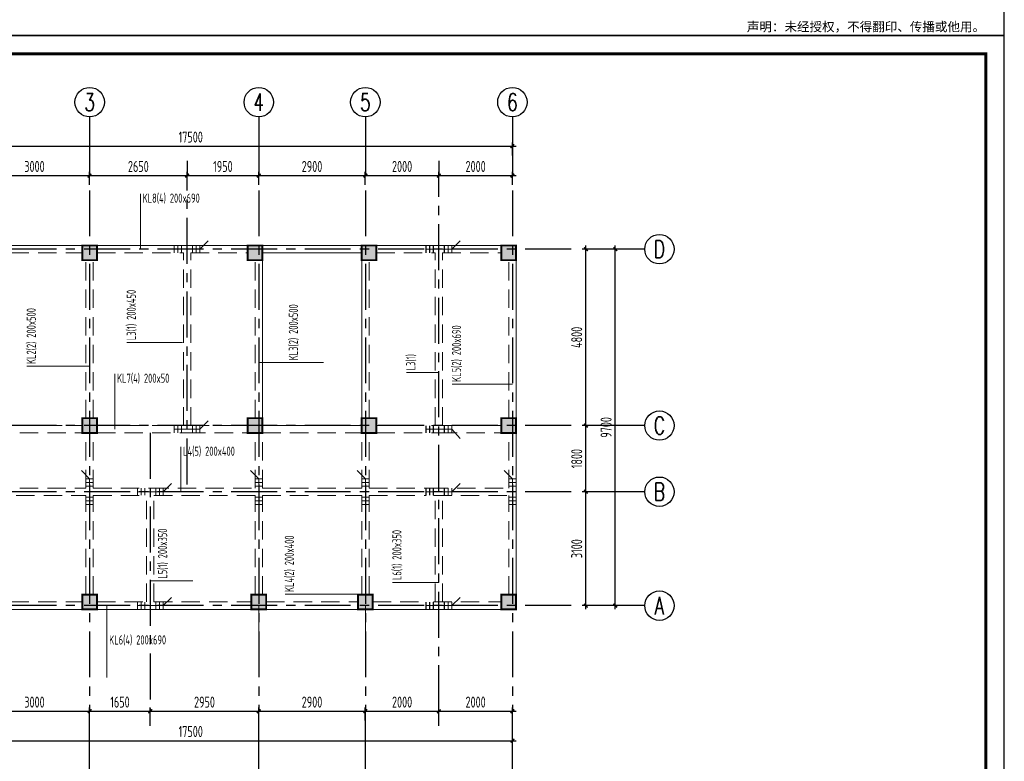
# Model space of a CAD drawing. Extents: x 4550910 to 19796140, y 148416 to 4611575.
# Tile 23 of 49: x 9702903 to 9729688, y 2140185 to 2160363. Entities that reach past the tile are written whole.
import ezdxf
from ezdxf.enums import TextEntityAlignment as Align

# ---------------------------------------------------------------- set-up
doc = ezdxf.new("R2010")
doc.units = 0
doc.header["$LTSCALE"] = 1000
doc.linetypes.add('CENTER', pattern=[2, 1.25, -0.25, 0.25, -0.25])
doc.linetypes.add('DASHED', pattern=[0.75, 0.5, -0.25])
doc.layers.get('0').update_dxf_attribs({"linetype": 'CONTINUOUS'})
doc.layers.get('Defpoints').update_dxf_attribs({"linetype": 'CONTINUOUS'})
for name, color, linetype in [('AXIS', 8, 'CENTER'), ('AXIS_DIM', 3, 'CONTINUOUS'), ('AXIS_NUM', 7, 'CONTINUOUS'), ('COLU', 7, 'CONTINUOUS'), ('图框', 7, 'CONTINUOUS')]:
    doc.layers.add(name, color=color, linetype=linetype)
for name, color, linetype, lineweight in [('BEAM', 4, 'DASHED', 0), ('BEAM_CON', 4, 'CONTINUOUS', 0), ('BEAM_HOR_REIN', 1, 'CONTINUOUS', 0), ('BEAM_HOR_REIN_TEXT', 7, 'CONTINUOUS', 0), ('BEAM_HOR_TEXT_JZ', 7, 'CONTINUOUS', 0), ('COLU_HATCH', 251, 'CONTINUOUS', 0), ('FLOOR', 7, 'CONTINUOUS', 0)]:
    doc.layers.add(name, color=color, linetype=linetype, lineweight=lineweight)
doc.styles.add('ST', font='SimSun.ttf')
doc.styles.add('TSSD_Axis', font='Complex.shx', dxfattribs={"width": 0.7, "bigfont": 'hztxt.shx'})
doc.styles.add('TSSD_Dimension', font='Tssdeng.shx', dxfattribs={"width": 0.7, "bigfont": 'hztxt.shx'})
doc.styles.add('TSSD_Rein', font='Tssdeng.shx', dxfattribs={"width": 0.7, "bigfont": 'hztxt.shx'})
doc.dimstyles.new('TSSD_100_100', dxfattribs={"dimtxt": 300, "dimasz": 100, "dimexe": 100, "dimexo": 250, "dimgap": 100, "dimtad": 1, "dimdec": 0, "dimzin": 0, "dimdsep": 46, "dimtxsty": 'TSSD_Dimension', "dimblk": 'ARCHTICK', "dimcen": 0, "dimdle": 100, "dimclrt": 7, "dimadec": 0, "dimazin": 0, "dimtfac": 1, "dimtdec": 0, "dimtix": 1, "dimtmove": 2, "dimatfit": 3, "dimfxl": 0, "dimtolj": 1, "dimtzin": 0, "dimarcsym": 0})

# ---------------------------------------------------------------- blocks, each defined once
blk = doc.blocks.new('_ArchTick')
at = {"color": 0, "linetype": 'ByBlock', "const_width": 0.4}
blk.add_lwpolyline([(-0.5, -0.5), (0.5, 0.5)], dxfattribs=at)
blk = doc.blocks.new('*D142')
at = {"layer": 'AXIS_DIM', "color": 0, "lineweight": -2, "transparency": 16777216}
for p, q in [((9701706, 2141546), (9704906, 2141546)), ((9701806, 2141296), (9701806, 2141646)), ((9704806, 2141296), (9704806, 2141646))]:
    blk.add_line(p, q, dxfattribs=at)
at = {"layer": 'Defpoints', "color": 0, "transparency": 16777216}
for p in [(9704806, 2141546), (9701806, 2141046), (9704806, 2141046)]:
    blk.add_point(p, dxfattribs=at)
at = {"layer": 'AXIS_DIM', "color": 0, "lineweight": -2, "transparency": 16777216, "xscale": 100, "yscale": 100, "zscale": 100, "rotation": 180}
blk.add_blockref('_ArchTick', (9701806, 2141546), dxfattribs=at)
at = {"layer": 'AXIS_DIM', "color": 0, "lineweight": -2, "transparency": 16777216, "xscale": 100, "yscale": 100, "zscale": 100}
blk.add_blockref('_ArchTick', (9704806, 2141546), dxfattribs=at)
at = {"layer": 'AXIS_DIM', "color": 7, "transparency": 16777216, "insert": (9703306, 2141796), "char_height": 300, "attachment_point": 5, "style": 'TSSD_Dimension'}
blk.add_mtext('\\A1;3000', dxfattribs=at)
blk = doc.blocks.new('*D143')
at = {"layer": 'AXIS_DIM', "color": 0, "lineweight": -2, "transparency": 16777216}
for p, q in [((9704706, 2141546), (9706556, 2141546)), ((9704806, 2141296), (9704806, 2141646)), ((9706456, 2141296), (9706456, 2141646))]:
    blk.add_line(p, q, dxfattribs=at)
at = {"layer": 'Defpoints', "color": 0, "transparency": 16777216}
for p in [(9706456, 2141546), (9704806, 2141046), (9706456, 2141046)]:
    blk.add_point(p, dxfattribs=at)
at = {"layer": 'AXIS_DIM', "color": 0, "lineweight": -2, "transparency": 16777216, "xscale": 100, "yscale": 100, "zscale": 100, "rotation": 180}
blk.add_blockref('_ArchTick', (9704806, 2141546), dxfattribs=at)
at = {"layer": 'AXIS_DIM', "color": 0, "lineweight": -2, "transparency": 16777216, "xscale": 100, "yscale": 100, "zscale": 100}
blk.add_blockref('_ArchTick', (9706456, 2141546), dxfattribs=at)
at = {"layer": 'AXIS_DIM', "color": 7, "transparency": 16777216, "insert": (9705631, 2141796), "char_height": 300, "attachment_point": 5, "style": 'TSSD_Dimension'}
blk.add_mtext('\\A1;1650', dxfattribs=at)
blk = doc.blocks.new('*D144')
at = {"layer": 'AXIS_DIM', "color": 0, "lineweight": -2, "transparency": 16777216}
for p, q in [((9706356, 2141546), (9709506, 2141546)), ((9706456, 2141296), (9706456, 2141646)), ((9709406, 2141296), (9709406, 2141646))]:
    blk.add_line(p, q, dxfattribs=at)
at = {"layer": 'Defpoints', "color": 0, "transparency": 16777216}
for p in [(9709406, 2141546), (9706456, 2141046), (9709406, 2141046)]:
    blk.add_point(p, dxfattribs=at)
at = {"layer": 'AXIS_DIM', "color": 0, "lineweight": -2, "transparency": 16777216, "xscale": 100, "yscale": 100, "zscale": 100, "rotation": 180}
blk.add_blockref('_ArchTick', (9706456, 2141546), dxfattribs=at)
at = {"layer": 'AXIS_DIM', "color": 0, "lineweight": -2, "transparency": 16777216, "xscale": 100, "yscale": 100, "zscale": 100}
blk.add_blockref('_ArchTick', (9709406, 2141546), dxfattribs=at)
at = {"layer": 'AXIS_DIM', "color": 7, "transparency": 16777216, "insert": (9707931, 2141796), "char_height": 300, "attachment_point": 5, "style": 'TSSD_Dimension'}
blk.add_mtext('\\A1;2950', dxfattribs=at)
blk = doc.blocks.new('*D145')
at = {"layer": 'AXIS_DIM', "color": 0, "lineweight": -2, "transparency": 16777216}
for p, q in [((9709306, 2141546), (9712406, 2141546)), ((9709406, 2141296), (9709406, 2141646)), ((9712306, 2141296), (9712306, 2141646))]:
    blk.add_line(p, q, dxfattribs=at)
at = {"layer": 'Defpoints', "color": 0, "transparency": 16777216}
for p in [(9712306, 2141546), (9709406, 2141046), (9712306, 2141046)]:
    blk.add_point(p, dxfattribs=at)
at = {"layer": 'AXIS_DIM', "color": 0, "lineweight": -2, "transparency": 16777216, "xscale": 100, "yscale": 100, "zscale": 100, "rotation": 180}
blk.add_blockref('_ArchTick', (9709406, 2141546), dxfattribs=at)
at = {"layer": 'AXIS_DIM', "color": 0, "lineweight": -2, "transparency": 16777216, "xscale": 100, "yscale": 100, "zscale": 100}
blk.add_blockref('_ArchTick', (9712306, 2141546), dxfattribs=at)
at = {"layer": 'AXIS_DIM', "color": 7, "transparency": 16777216, "insert": (9710856, 2141796), "char_height": 300, "attachment_point": 5, "style": 'TSSD_Dimension'}
blk.add_mtext('\\A1;2900', dxfattribs=at)
blk = doc.blocks.new('*D146')
at = {"layer": 'AXIS_DIM', "color": 0, "lineweight": -2, "transparency": 16777216}
for p, q in [((9712206, 2141546), (9714406, 2141546)), ((9712306, 2141296), (9712306, 2141646)), ((9714306, 2141296), (9714306, 2141646))]:
    blk.add_line(p, q, dxfattribs=at)
at = {"layer": 'Defpoints', "color": 0, "transparency": 16777216}
for p in [(9714306, 2141546), (9712306, 2141046), (9714306, 2141046)]:
    blk.add_point(p, dxfattribs=at)
at = {"layer": 'AXIS_DIM', "color": 0, "lineweight": -2, "transparency": 16777216, "xscale": 100, "yscale": 100, "zscale": 100, "rotation": 180}
blk.add_blockref('_ArchTick', (9712306, 2141546), dxfattribs=at)
at = {"layer": 'AXIS_DIM', "color": 0, "lineweight": -2, "transparency": 16777216, "xscale": 100, "yscale": 100, "zscale": 100}
blk.add_blockref('_ArchTick', (9714306, 2141546), dxfattribs=at)
at = {"layer": 'AXIS_DIM', "color": 7, "transparency": 16777216, "insert": (9713306, 2141796), "char_height": 300, "attachment_point": 5, "style": 'TSSD_Dimension'}
blk.add_mtext('\\A1;2000', dxfattribs=at)
blk = doc.blocks.new('*D147')
at = {"layer": 'AXIS_DIM', "color": 0, "lineweight": -2, "transparency": 16777216}
for p, q in [((9714206, 2141546), (9716406, 2141546)), ((9714306, 2141296), (9714306, 2141646)), ((9716306, 2141296), (9716306, 2141646))]:
    blk.add_line(p, q, dxfattribs=at)
at = {"layer": 'Defpoints', "color": 0, "transparency": 16777216}
for p in [(9716306, 2141546), (9714306, 2141046), (9716306, 2141046)]:
    blk.add_point(p, dxfattribs=at)
at = {"layer": 'AXIS_DIM', "color": 0, "lineweight": -2, "transparency": 16777216, "xscale": 100, "yscale": 100, "zscale": 100, "rotation": 180}
blk.add_blockref('_ArchTick', (9714306, 2141546), dxfattribs=at)
at = {"layer": 'AXIS_DIM', "color": 0, "lineweight": -2, "transparency": 16777216, "xscale": 100, "yscale": 100, "zscale": 100}
blk.add_blockref('_ArchTick', (9716306, 2141546), dxfattribs=at)
at = {"layer": 'AXIS_DIM', "color": 7, "transparency": 16777216, "insert": (9715306, 2141796), "char_height": 300, "attachment_point": 5, "style": 'TSSD_Dimension'}
blk.add_mtext('\\A1;2000', dxfattribs=at)
blk = doc.blocks.new('*D148')
at = {"layer": 'AXIS_DIM', "color": 0, "lineweight": -2, "transparency": 16777216}
for p, q in [((9698706, 2140746), (9716406, 2140746)), ((9698806, 2140496), (9698806, 2140846)), ((9716306, 2140496), (9716306, 2140846))]:
    blk.add_line(p, q, dxfattribs=at)
at = {"layer": 'Defpoints', "color": 0, "transparency": 16777216}
for p in [(9716306, 2140746), (9698806, 2140246), (9716306, 2140246)]:
    blk.add_point(p, dxfattribs=at)
at = {"layer": 'AXIS_DIM', "color": 0, "lineweight": -2, "transparency": 16777216, "xscale": 100, "yscale": 100, "zscale": 100, "rotation": 180}
blk.add_blockref('_ArchTick', (9698806, 2140746), dxfattribs=at)
at = {"layer": 'AXIS_DIM', "color": 0, "lineweight": -2, "transparency": 16777216, "xscale": 100, "yscale": 100, "zscale": 100}
blk.add_blockref('_ArchTick', (9716306, 2140746), dxfattribs=at)
at = {"layer": 'AXIS_DIM', "color": 7, "transparency": 16777216, "insert": (9707556, 2140996), "char_height": 300, "attachment_point": 5, "style": 'TSSD_Dimension'}
blk.add_mtext('\\A1;17500', dxfattribs=at)
blk = doc.blocks.new('*D150')
at = {"layer": 'AXIS_DIM', "color": 0, "lineweight": -2, "transparency": 16777216}
for p, q in [((9701806, 2155870), (9701806, 2156220)), ((9704806, 2155870), (9704806, 2156220)), ((9701706, 2156120), (9704906, 2156120))]:
    blk.add_line(p, q, dxfattribs=at)
at = {"layer": 'Defpoints', "color": 0, "transparency": 16777216}
for p in [(9704806, 2156120), (9701806, 2155620), (9704806, 2155620)]:
    blk.add_point(p, dxfattribs=at)
at = {"layer": 'AXIS_DIM', "color": 0, "lineweight": -2, "transparency": 16777216, "xscale": 100, "yscale": 100, "zscale": 100, "rotation": 180}
blk.add_blockref('_ArchTick', (9701806, 2156120), dxfattribs=at)
at = {"layer": 'AXIS_DIM', "color": 0, "lineweight": -2, "transparency": 16777216, "xscale": 100, "yscale": 100, "zscale": 100}
blk.add_blockref('_ArchTick', (9704806, 2156120), dxfattribs=at)
at = {"layer": 'AXIS_DIM', "color": 7, "transparency": 16777216, "insert": (9703306, 2156370), "char_height": 300, "attachment_point": 5, "style": 'TSSD_Dimension'}
blk.add_mtext('\\A1;3000', dxfattribs=at)
blk = doc.blocks.new('*D151')
at = {"layer": 'AXIS_DIM', "color": 0, "lineweight": -2, "transparency": 16777216}
for p, q in [((9704806, 2155870), (9704806, 2156220)), ((9707456, 2155870), (9707456, 2156220)), ((9704706, 2156120), (9707556, 2156120))]:
    blk.add_line(p, q, dxfattribs=at)
at = {"layer": 'Defpoints', "color": 0, "transparency": 16777216}
for p in [(9707456, 2156120), (9704806, 2155620), (9707456, 2155620)]:
    blk.add_point(p, dxfattribs=at)
at = {"layer": 'AXIS_DIM', "color": 0, "lineweight": -2, "transparency": 16777216, "xscale": 100, "yscale": 100, "zscale": 100, "rotation": 180}
blk.add_blockref('_ArchTick', (9704806, 2156120), dxfattribs=at)
at = {"layer": 'AXIS_DIM', "color": 0, "lineweight": -2, "transparency": 16777216, "xscale": 100, "yscale": 100, "zscale": 100}
blk.add_blockref('_ArchTick', (9707456, 2156120), dxfattribs=at)
at = {"layer": 'AXIS_DIM', "color": 7, "transparency": 16777216, "insert": (9706131, 2156370), "char_height": 300, "attachment_point": 5, "style": 'TSSD_Dimension'}
blk.add_mtext('\\A1;2650', dxfattribs=at)
blk = doc.blocks.new('*D152')
at = {"layer": 'AXIS_DIM', "color": 0, "lineweight": -2, "transparency": 16777216}
for p, q in [((9707456, 2155870), (9707456, 2156220)), ((9709406, 2155870), (9709406, 2156220)), ((9707356, 2156120), (9709506, 2156120))]:
    blk.add_line(p, q, dxfattribs=at)
at = {"layer": 'Defpoints', "color": 0, "transparency": 16777216}
for p in [(9709406, 2156120), (9707456, 2155620), (9709406, 2155620)]:
    blk.add_point(p, dxfattribs=at)
at = {"layer": 'AXIS_DIM', "color": 0, "lineweight": -2, "transparency": 16777216, "xscale": 100, "yscale": 100, "zscale": 100, "rotation": 180}
blk.add_blockref('_ArchTick', (9707456, 2156120), dxfattribs=at)
at = {"layer": 'AXIS_DIM', "color": 0, "lineweight": -2, "transparency": 16777216, "xscale": 100, "yscale": 100, "zscale": 100}
blk.add_blockref('_ArchTick', (9709406, 2156120), dxfattribs=at)
at = {"layer": 'AXIS_DIM', "color": 7, "transparency": 16777216, "insert": (9708431, 2156370), "char_height": 300, "attachment_point": 5, "style": 'TSSD_Dimension'}
blk.add_mtext('\\A1;1950', dxfattribs=at)
blk = doc.blocks.new('*D153')
at = {"layer": 'AXIS_DIM', "color": 0, "lineweight": -2, "transparency": 16777216}
for p, q in [((9709406, 2155870), (9709406, 2156220)), ((9712306, 2155870), (9712306, 2156220)), ((9709306, 2156120), (9712406, 2156120))]:
    blk.add_line(p, q, dxfattribs=at)
at = {"layer": 'Defpoints', "color": 0, "transparency": 16777216}
for p in [(9712306, 2156120), (9709406, 2155620), (9712306, 2155620)]:
    blk.add_point(p, dxfattribs=at)
at = {"layer": 'AXIS_DIM', "color": 0, "lineweight": -2, "transparency": 16777216, "xscale": 100, "yscale": 100, "zscale": 100, "rotation": 180}
blk.add_blockref('_ArchTick', (9709406, 2156120), dxfattribs=at)
at = {"layer": 'AXIS_DIM', "color": 0, "lineweight": -2, "transparency": 16777216, "xscale": 100, "yscale": 100, "zscale": 100}
blk.add_blockref('_ArchTick', (9712306, 2156120), dxfattribs=at)
at = {"layer": 'AXIS_DIM', "color": 7, "transparency": 16777216, "insert": (9710856, 2156370), "char_height": 300, "attachment_point": 5, "style": 'TSSD_Dimension'}
blk.add_mtext('\\A1;2900', dxfattribs=at)
blk = doc.blocks.new('*D154')
at = {"layer": 'AXIS_DIM', "color": 0, "lineweight": -2, "transparency": 16777216}
for p, q in [((9712306, 2155870), (9712306, 2156220)), ((9714306, 2155870), (9714306, 2156220)), ((9712206, 2156120), (9714406, 2156120))]:
    blk.add_line(p, q, dxfattribs=at)
at = {"layer": 'Defpoints', "color": 0, "transparency": 16777216}
for p in [(9714306, 2156120), (9712306, 2155620), (9714306, 2155620)]:
    blk.add_point(p, dxfattribs=at)
at = {"layer": 'AXIS_DIM', "color": 0, "lineweight": -2, "transparency": 16777216, "xscale": 100, "yscale": 100, "zscale": 100, "rotation": 180}
blk.add_blockref('_ArchTick', (9712306, 2156120), dxfattribs=at)
at = {"layer": 'AXIS_DIM', "color": 0, "lineweight": -2, "transparency": 16777216, "xscale": 100, "yscale": 100, "zscale": 100}
blk.add_blockref('_ArchTick', (9714306, 2156120), dxfattribs=at)
at = {"layer": 'AXIS_DIM', "color": 7, "transparency": 16777216, "insert": (9713306, 2156370), "char_height": 300, "attachment_point": 5, "style": 'TSSD_Dimension'}
blk.add_mtext('\\A1;2000', dxfattribs=at)
blk = doc.blocks.new('*D155')
at = {"layer": 'AXIS_DIM', "color": 0, "lineweight": -2, "transparency": 16777216}
for p, q in [((9714306, 2155870), (9714306, 2156220)), ((9716306, 2155870), (9716306, 2156220)), ((9714206, 2156120), (9716406, 2156120))]:
    blk.add_line(p, q, dxfattribs=at)
at = {"layer": 'Defpoints', "color": 0, "transparency": 16777216}
for p in [(9716306, 2156120), (9714306, 2155620), (9716306, 2155620)]:
    blk.add_point(p, dxfattribs=at)
at = {"layer": 'AXIS_DIM', "color": 0, "lineweight": -2, "transparency": 16777216, "xscale": 100, "yscale": 100, "zscale": 100, "rotation": 180}
blk.add_blockref('_ArchTick', (9714306, 2156120), dxfattribs=at)
at = {"layer": 'AXIS_DIM', "color": 0, "lineweight": -2, "transparency": 16777216, "xscale": 100, "yscale": 100, "zscale": 100}
blk.add_blockref('_ArchTick', (9716306, 2156120), dxfattribs=at)
at = {"layer": 'AXIS_DIM', "color": 7, "transparency": 16777216, "insert": (9715306, 2156370), "char_height": 300, "attachment_point": 5, "style": 'TSSD_Dimension'}
blk.add_mtext('\\A1;2000', dxfattribs=at)
blk = doc.blocks.new('*D156')
at = {"layer": 'AXIS_DIM', "color": 0, "lineweight": -2, "transparency": 16777216}
for p, q in [((9698806, 2156670), (9698806, 2157020)), ((9716306, 2156670), (9716306, 2157020)), ((9698706, 2156920), (9716406, 2156920))]:
    blk.add_line(p, q, dxfattribs=at)
at = {"layer": 'Defpoints', "color": 0, "transparency": 16777216}
for p in [(9716306, 2156920), (9698806, 2156420), (9716306, 2156420)]:
    blk.add_point(p, dxfattribs=at)
at = {"layer": 'AXIS_DIM', "color": 0, "lineweight": -2, "transparency": 16777216, "xscale": 100, "yscale": 100, "zscale": 100, "rotation": 180}
blk.add_blockref('_ArchTick', (9698806, 2156920), dxfattribs=at)
at = {"layer": 'AXIS_DIM', "color": 0, "lineweight": -2, "transparency": 16777216, "xscale": 100, "yscale": 100, "zscale": 100}
blk.add_blockref('_ArchTick', (9716306, 2156920), dxfattribs=at)
at = {"layer": 'AXIS_DIM', "color": 7, "transparency": 16777216, "insert": (9707556, 2157170), "char_height": 300, "attachment_point": 5, "style": 'TSSD_Dimension'}
blk.add_mtext('\\A1;17500', dxfattribs=at)
blk = doc.blocks.new('ts_axno')
at = {"color": 0, "linetype": 'ByBlock', "lineweight": -2}
blk.add_circle((0, 0), 0.5, dxfattribs=at)
at = {"color": 0, "linetype": 'ByBlock', "lineweight": -2, "style": 'TSSD_Axis', "width": 0.7}
blk.add_attdef('A', text='', height=0.6, dxfattribs=at).set_placement((0, 0), align=Align.MIDDLE_CENTER)
blk = doc.blocks.new('*D161')
at = {"layer": 'AXIS_DIM', "color": 0, "lineweight": -2, "transparency": 16777216}
for p, q in [((9718306, 2144320), (9718306, 2147620)), ((9718556, 2147520), (9718206, 2147520)), ((9718556, 2144420), (9718206, 2144420))]:
    blk.add_line(p, q, dxfattribs=at)
at = {"layer": 'Defpoints', "color": 0, "transparency": 16777216}
for p in [(9718306, 2147520), (9718806, 2147520), (9718806, 2144420)]:
    blk.add_point(p, dxfattribs=at)
at = {"layer": 'AXIS_DIM', "color": 0, "lineweight": -2, "transparency": 16777216, "xscale": 100, "yscale": 100, "zscale": 100}
for p, rotation in [((9718306, 2147520), 90), ((9718306, 2144420), 270)]:
    blk.add_blockref('_ArchTick', p, dxfattribs=dict(at, rotation=rotation))
at = {"layer": 'AXIS_DIM', "color": 7, "transparency": 16777216, "insert": (9718056, 2145970), "char_height": 300, "attachment_point": 5, "rotation": 90, "style": 'TSSD_Dimension'}
blk.add_mtext('\\A1;3100', dxfattribs=at)
blk = doc.blocks.new('*D162')
at = {"layer": 'AXIS_DIM', "color": 0, "lineweight": -2, "transparency": 16777216}
for p, q in [((9718556, 2149320), (9718206, 2149320)), ((9718306, 2147420), (9718306, 2149420)), ((9718556, 2147520), (9718206, 2147520))]:
    blk.add_line(p, q, dxfattribs=at)
at = {"layer": 'Defpoints', "color": 0, "transparency": 16777216}
for p in [(9718306, 2149320), (9718806, 2149320), (9718806, 2147520)]:
    blk.add_point(p, dxfattribs=at)
at = {"layer": 'AXIS_DIM', "color": 0, "lineweight": -2, "transparency": 16777216, "xscale": 100, "yscale": 100, "zscale": 100}
for p, rotation in [((9718306, 2149320), 90), ((9718306, 2147520), 270)]:
    blk.add_blockref('_ArchTick', p, dxfattribs=dict(at, rotation=rotation))
at = {"layer": 'AXIS_DIM', "color": 7, "transparency": 16777216, "insert": (9718056, 2148420), "char_height": 300, "attachment_point": 5, "rotation": 90, "style": 'TSSD_Dimension'}
blk.add_mtext('\\A1;1800', dxfattribs=at)
blk = doc.blocks.new('*D163')
at = {"layer": 'AXIS_DIM', "color": 0, "lineweight": -2, "transparency": 16777216}
for p, q in [((9718556, 2154120), (9718206, 2154120)), ((9718306, 2149220), (9718306, 2154220)), ((9718556, 2149320), (9718206, 2149320))]:
    blk.add_line(p, q, dxfattribs=at)
at = {"layer": 'Defpoints', "color": 0, "transparency": 16777216}
for p in [(9718306, 2154120), (9718806, 2154120), (9718806, 2149320)]:
    blk.add_point(p, dxfattribs=at)
at = {"layer": 'AXIS_DIM', "color": 0, "lineweight": -2, "transparency": 16777216, "xscale": 100, "yscale": 100, "zscale": 100}
for p, rotation in [((9718306, 2154120), 90), ((9718306, 2149320), 270)]:
    blk.add_blockref('_ArchTick', p, dxfattribs=dict(at, rotation=rotation))
at = {"layer": 'AXIS_DIM', "color": 7, "transparency": 16777216, "insert": (9718056, 2151720), "char_height": 300, "attachment_point": 5, "rotation": 90, "style": 'TSSD_Dimension'}
blk.add_mtext('\\A1;4800', dxfattribs=at)
blk = doc.blocks.new('*D164')
at = {"layer": 'AXIS_DIM', "color": 0, "lineweight": -2, "transparency": 16777216}
for p, q in [((9719356, 2154120), (9719006, 2154120)), ((9719106, 2144320), (9719106, 2154220)), ((9719356, 2144420), (9719006, 2144420))]:
    blk.add_line(p, q, dxfattribs=at)
at = {"layer": 'Defpoints', "color": 0, "transparency": 16777216}
for p in [(9719106, 2154120), (9719606, 2154120), (9719606, 2144420)]:
    blk.add_point(p, dxfattribs=at)
at = {"layer": 'AXIS_DIM', "color": 0, "lineweight": -2, "transparency": 16777216, "xscale": 100, "yscale": 100, "zscale": 100}
for p, rotation in [((9719106, 2154120), 90), ((9719106, 2144420), 270)]:
    blk.add_blockref('_ArchTick', p, dxfattribs=dict(at, rotation=rotation))
at = {"layer": 'AXIS_DIM', "color": 7, "transparency": 16777216, "insert": (9718856, 2149270), "char_height": 300, "attachment_point": 5, "rotation": 90, "style": 'TSSD_Dimension'}
blk.add_mtext('\\A1;9700', dxfattribs=at)

msp = doc.modelspace()

# ---------------------------------------------------------------- hatches: boundary and pattern name
at = {"layer": 'COLU_HATCH'}
h = msp.add_hatch(color=256, dxfattribs=at)
h.dxf.hatch_style = 1
h.paths.add_polyline_path([(9705006.4, 2153819.6), (9705006.4, 2154219.6), (9704606.4, 2154219.6), (9704606.4, 2153819.6)])
h = msp.add_hatch(color=256, dxfattribs=at)
h.dxf.hatch_style = 1
h.paths.add_polyline_path([(9709506.4, 2153819.6), (9709506.4, 2154219.6), (9709106.4, 2154219.6), (9709106.4, 2153819.6)])
h = msp.add_hatch(color=256, dxfattribs=at)
h.dxf.hatch_style = 1
h.paths.add_polyline_path([(9712606.4, 2153819.6), (9712606.4, 2154219.6), (9712206.4, 2154219.6), (9712206.4, 2153819.6)])
h = msp.add_hatch(color=256, dxfattribs=at)
h.dxf.hatch_style = 1
h.paths.add_polyline_path([(9716406.4, 2153819.6), (9716406.4, 2154219.6), (9716006.4, 2154219.6), (9716006.4, 2153819.6)])
h = msp.add_hatch(color=256, dxfattribs=at)
h.dxf.hatch_style = 1
h.paths.add_polyline_path([(9705006.4, 2149119.6), (9705006.4, 2149519.6), (9704606.4, 2149519.6), (9704606.4, 2149119.6)])
h = msp.add_hatch(color=256, dxfattribs=at)
h.dxf.hatch_style = 1
h.paths.add_polyline_path([(9709506.4, 2149119.6), (9709506.4, 2149519.6), (9709106.4, 2149519.6), (9709106.4, 2149119.6)])
h = msp.add_hatch(color=256, dxfattribs=at)
h.dxf.hatch_style = 1
h.paths.add_polyline_path([(9712606.4, 2149119.6), (9712606.4, 2149519.6), (9712206.4, 2149519.6), (9712206.4, 2149119.6)])
h = msp.add_hatch(color=256, dxfattribs=at)
h.dxf.hatch_style = 1
h.paths.add_polyline_path([(9716406.4, 2149119.6), (9716406.4, 2149519.6), (9716006.4, 2149519.6), (9716006.4, 2149119.6)])
h = msp.add_hatch(color=256, dxfattribs=at)
h.dxf.hatch_style = 1
h.paths.add_polyline_path([(9705006.4, 2144319.6), (9705006.4, 2144719.6), (9704606.4, 2144719.6), (9704606.4, 2144319.6)])
h = msp.add_hatch(color=256, dxfattribs=at)
h.dxf.hatch_style = 1
h.paths.add_polyline_path([(9709606.4, 2144319.6), (9709606.4, 2144719.6), (9709206.4, 2144719.6), (9709206.4, 2144319.6)])
h = msp.add_hatch(color=256, dxfattribs=at)
h.dxf.hatch_style = 1
h.paths.add_polyline_path([(9712506.4, 2144319.6), (9712506.4, 2144719.6), (9712106.4, 2144719.6), (9712106.4, 2144319.6)])
h = msp.add_hatch(color=256, dxfattribs=at)
h.dxf.hatch_style = 1
h.paths.add_polyline_path([(9716406.4, 2144319.6), (9716406.4, 2144719.6), (9716006.4, 2144719.6), (9716006.4, 2144319.6)])

# ---------------------------------------------------------------- linework, layer by layer
at = {"layer": 'AXIS'}
for p, q in [((9707456.4, 2147719.6), (9707456.4, 2156119.6)), ((9714306.4, 2141546.4), (9714306.4, 2156119.6)), ((9704806.4, 2155719.6), (9704806.4, 2141546.4)), ((9709406.4, 2155719.6), (9709406.4, 2141546.4)), ((9712306.4, 2155719.6), (9712306.4, 2141546.4)), ((9716306.4, 2155719.6), (9716306.4, 2141546.4)), ((9717906.4, 2154119.6), (9696334.5, 2154119.6)), ((9717906.4, 2149319.6), (9696334.5, 2149319.6)), ((9706456.4, 2149119.6), (9706456.4, 2141546.4)), ((9717906.4, 2147519.6), (9696334.5, 2147519.6)), ((9717906.4, 2144419.6), (9696334.5, 2144419.6))]:
    msp.add_line(p, q, dxfattribs=at)
at = {"layer": 'AXIS_DIM'}
for p, q in [((9704806.4, 2157719.6), (9704806.4, 2156119.6)), ((9709406.4, 2157719.6), (9709406.4, 2156119.6)), ((9712306.4, 2157719.6), (9712306.4, 2156119.6)), ((9716306.4, 2157719.6), (9716306.4, 2156119.6)), ((9707456.4, 2156519.6), (9707456.4, 2156119.6)), ((9714306.4, 2156519.6), (9714306.4, 2156119.6)), ((9719906.4, 2154119.6), (9718306.4, 2154119.6)), ((9719906.4, 2149319.6), (9718306.4, 2149319.6)), ((9719906.4, 2147519.6), (9718306.4, 2147519.6)), ((9718706.4, 2144419.6), (9718306.4, 2144419.6)), ((9719906.4, 2144419.6), (9718306.4, 2144419.6)), ((9704806.4, 2139946.4), (9704806.4, 2141546.4)), ((9706456.4, 2141146.4), (9706456.4, 2141546.4)), ((9709406.4, 2139946.4), (9709406.4, 2141546.4)), ((9712306.4, 2139946.4), (9712306.4, 2141546.4)), ((9714306.4, 2141146.4), (9714306.4, 2141546.4)), ((9716306.4, 2139946.4), (9716306.4, 2141546.4))]:
    msp.add_line(p, q, dxfattribs=at)
at = {"layer": 'BEAM'}
for p, q in [((9701906.4, 2154019.6), (9704606.4, 2154019.6)), ((9704706.4, 2149519.6), (9704706.4, 2153819.6)), ((9704906.4, 2149519.6), (9704906.4, 2153819.6)), ((9705006.4, 2154019.6), (9707356.4, 2154019.6)), ((9707356.4, 2149319.6), (9707356.4, 2154019.6)), ((9707556.4, 2154019.6), (9709106.4, 2154019.6)), ((9707556.4, 2149319.6), (9707556.4, 2154019.6)), ((9709306.4, 2149519.6), (9709306.4, 2153819.6)), ((9712406.4, 2149519.6), (9712406.4, 2153819.6)), ((9712606.4, 2154019.6), (9714206.4, 2154019.6)), ((9714206.4, 2149319.6), (9714206.4, 2154019.6)), ((9714406.4, 2154019.6), (9716006.4, 2154019.6)), ((9714406.4, 2149319.6), (9714406.4, 2154019.6)), ((9716206.4, 2149519.6), (9716206.4, 2153819.6)), ((9702806.4, 2149319.6), (9704606.4, 2149319.6)), ((9705006.4, 2149319.6), (9707356.4, 2149319.6)), ((9707556.4, 2149319.6), (9709106.4, 2149319.6)), ((9712606.4, 2149319.6), (9714206.4, 2149319.6)), ((9714406.4, 2149319.6), (9716006.4, 2149319.6)), ((9702906.4, 2149119.6), (9704606.4, 2149119.6)), ((9704706.4, 2147619.6), (9704706.4, 2149119.6)), ((9704906.4, 2147619.6), (9704906.4, 2149119.6)), ((9705006.4, 2149119.6), (9707456.4, 2149119.6)), ((9707456.4, 2149119.6), (9709106.4, 2149119.6)), ((9709306.4, 2147619.6), (9709306.4, 2149119.6)), ((9709506.4, 2147619.6), (9709506.4, 2149119.6)), ((9709506.4, 2149119.6), (9712206.4, 2149119.6)), ((9712206.4, 2147619.6), (9712206.4, 2149119.6)), ((9712406.4, 2147619.6), (9712406.4, 2149119.6)), ((9712606.4, 2149119.6), (9714306.4, 2149119.6)), ((9714306.4, 2149119.6), (9716006.4, 2149119.6)), ((9716206.4, 2147619.6), (9716206.4, 2149119.6)), ((9702906.4, 2147619.6), (9704706.4, 2147619.6)), ((9704906.4, 2147619.6), (9706456.4, 2147619.6)), ((9706456.4, 2147619.6), (9709306.4, 2147619.6)), ((9709506.4, 2147619.6), (9712206.4, 2147619.6)), ((9712406.4, 2147619.6), (9714056.4, 2147619.6)), ((9714056.4, 2147619.6), (9716206.4, 2147619.6)), ((9702806.4, 2147419.6), (9704706.4, 2147419.6)), ((9704706.4, 2144719.6), (9704706.4, 2147419.6)), ((9704906.4, 2144719.6), (9704906.4, 2147419.6)), ((9704906.4, 2147419.6), (9706356.4, 2147419.6)), ((9706356.4, 2144519.6), (9706356.4, 2147419.6)), ((9706556.4, 2147419.6), (9709306.4, 2147419.6)), ((9706556.4, 2144519.6), (9706556.4, 2147419.6)), ((9709306.4, 2144719.6), (9709306.4, 2147419.6)), ((9709506.4, 2144719.6), (9709506.4, 2147419.6)), ((9709506.4, 2147419.6), (9712206.4, 2147419.6)), ((9712206.4, 2144719.6), (9712206.4, 2147419.6)), ((9712406.4, 2144719.6), (9712406.4, 2147419.6)), ((9712406.4, 2147419.6), (9713956.4, 2147419.6)), ((9714156.4, 2147419.6), (9716206.4, 2147419.6)), ((9714206.4, 2144519.6), (9714206.4, 2147419.6)), ((9714406.4, 2144519.6), (9714406.4, 2147419.6)), ((9716206.4, 2144719.6), (9716206.4, 2147419.6)), ((9701906.4, 2144519.6), (9704606.4, 2144519.6)), ((9705006.4, 2144519.6), (9706356.4, 2144519.6)), ((9706556.4, 2144519.6), (9709206.4, 2144519.6)), ((9709606.4, 2144519.6), (9712106.4, 2144519.6)), ((9712506.4, 2144519.6), (9713956.4, 2144519.6)), ((9714156.4, 2144519.6), (9716006.4, 2144519.6))]:
    msp.add_line(p, q, dxfattribs=at)
at = {"layer": 'BEAM_CON'}
for p, q in [((9701806.4, 2154219.6), (9704606.4, 2154219.6)), ((9705006.4, 2154219.6), (9707456.4, 2154219.6)), ((9707456.4, 2154219.6), (9709106.4, 2154219.6)), ((9709506.4, 2154219.6), (9712206.4, 2154219.6)), ((9712606.4, 2154219.6), (9714306.4, 2154219.6)), ((9714306.4, 2154219.6), (9716006.4, 2154219.6)), ((9709506.4, 2154019.6), (9712206.4, 2154019.6)), ((9709506.4, 2149519.6), (9709506.4, 2153819.6)), ((9712206.4, 2149519.6), (9712206.4, 2153819.6)), ((9716406.4, 2149519.6), (9716406.4, 2153819.6)), ((9709506.4, 2149319.6), (9712206.4, 2149319.6)), ((9716406.4, 2147519.6), (9716406.4, 2149119.6)), ((9716406.4, 2144719.6), (9716406.4, 2147519.6)), ((9701806.4, 2144319.6), (9704606.4, 2144319.6)), ((9705006.4, 2144319.6), (9706456.4, 2144319.6)), ((9706456.4, 2144319.6), (9709206.4, 2144319.6)), ((9709606.4, 2144319.6), (9712106.4, 2144319.6)), ((9712506.4, 2144319.6), (9714056.4, 2144319.6)), ((9714056.4, 2144319.6), (9716006.4, 2144319.6))]:
    msp.add_line(p, q, dxfattribs=at)
at = {"layer": 'BEAM_HOR_REIN', "const_width": 30}
for points in [[(9707106.4, 2154219.6), (9707106.4, 2154019.6)], [(9707206.4, 2154219.6), (9707206.4, 2154019.6)], [(9707306.4, 2154219.6), (9707306.4, 2154019.6)], [(9707606.4, 2154219.6), (9707606.4, 2154019.6)], [(9707706.4, 2154219.6), (9707706.4, 2154019.6)], [(9707806.4, 2154219.6), (9707806.4, 2154019.6)], [(9713956.4, 2154219.6), (9713956.4, 2154019.6)], [(9714056.4, 2154219.6), (9714056.4, 2154019.6)], [(9714156.4, 2154219.6), (9714156.4, 2154019.6)], [(9714456.4, 2154219.6), (9714456.4, 2154019.6)], [(9714556.4, 2154219.6), (9714556.4, 2154019.6)], [(9714656.4, 2154219.6), (9714656.4, 2154019.6)], [(9707106.4, 2149319.6), (9707106.4, 2149119.6)], [(9707206.4, 2149319.6), (9707206.4, 2149119.6)], [(9707306.4, 2149319.6), (9707306.4, 2149119.6)], [(9707606.4, 2149319.6), (9707606.4, 2149119.6)], [(9707706.4, 2149319.6), (9707706.4, 2149119.6)], [(9707806.4, 2149319.6), (9707806.4, 2149119.6)], [(9713956.4, 2149319.6), (9713956.4, 2149119.6)], [(9714056.4, 2149319.6), (9714056.4, 2149119.6)], [(9714156.4, 2149319.6), (9714156.4, 2149119.6)], [(9714456.4, 2149319.6), (9714456.4, 2149119.6)], [(9714556.4, 2149319.6), (9714556.4, 2149119.6)], [(9714656.4, 2149319.6), (9714656.4, 2149119.6)], [(9704706.4, 2147869.6), (9704906.4, 2147869.6)], [(9709306.4, 2147869.6), (9709506.4, 2147869.6)], [(9712206.4, 2147869.6), (9712406.4, 2147869.6)], [(9716206.4, 2147869.6), (9716406.4, 2147869.6)], [(9704706.4, 2147769.6), (9704906.4, 2147769.6)], [(9704706.4, 2147669.6), (9704906.4, 2147669.6)], [(9706106.4, 2147619.6), (9706106.4, 2147419.6)], [(9706206.4, 2147619.6), (9706206.4, 2147419.6)], [(9706306.4, 2147619.6), (9706306.4, 2147419.6)], [(9706606.4, 2147619.6), (9706606.4, 2147419.6)], [(9706706.4, 2147619.6), (9706706.4, 2147419.6)], [(9706806.4, 2147619.6), (9706806.4, 2147419.6)], [(9709306.4, 2147769.6), (9709506.4, 2147769.6)], [(9709306.4, 2147669.6), (9709506.4, 2147669.6)], [(9712206.4, 2147769.6), (9712406.4, 2147769.6)], [(9712206.4, 2147669.6), (9712406.4, 2147669.6)], [(9713956.4, 2147619.6), (9713956.4, 2147419.6)], [(9714056.4, 2147619.6), (9714056.4, 2147419.6)], [(9714156.4, 2147619.6), (9714156.4, 2147419.6)], [(9714456.4, 2147619.6), (9714456.4, 2147419.6)], [(9714556.4, 2147619.6), (9714556.4, 2147419.6)], [(9714656.4, 2147619.6), (9714656.4, 2147419.6)], [(9716206.4, 2147769.6), (9716406.4, 2147769.6)], [(9716206.4, 2147669.6), (9716406.4, 2147669.6)], [(9704706.4, 2147369.6), (9704906.4, 2147369.6)], [(9709306.4, 2147369.6), (9709506.4, 2147369.6)], [(9712206.4, 2147369.6), (9712406.4, 2147369.6)], [(9716206.4, 2147369.6), (9716406.4, 2147369.6)], [(9704706.4, 2147269.6), (9704906.4, 2147269.6)], [(9704706.4, 2147169.6), (9704906.4, 2147169.6)], [(9709306.4, 2147269.6), (9709506.4, 2147269.6)], [(9709306.4, 2147169.6), (9709506.4, 2147169.6)], [(9712206.4, 2147269.6), (9712406.4, 2147269.6)], [(9712206.4, 2147169.6), (9712406.4, 2147169.6)], [(9716206.4, 2147269.6), (9716406.4, 2147269.6)], [(9716206.4, 2147169.6), (9716406.4, 2147169.6)], [(9706106.4, 2144519.6), (9706106.4, 2144319.6)], [(9706206.4, 2144519.6), (9706206.4, 2144319.6)], [(9706306.4, 2144519.6), (9706306.4, 2144319.6)], [(9706606.4, 2144519.6), (9706606.4, 2144319.6)], [(9706706.4, 2144519.6), (9706706.4, 2144319.6)], [(9706806.4, 2144519.6), (9706806.4, 2144319.6)], [(9713956.4, 2144519.6), (9713956.4, 2144319.6)], [(9714056.4, 2144519.6), (9714056.4, 2144319.6)], [(9714156.4, 2144519.6), (9714156.4, 2144319.6)], [(9714456.4, 2144519.6), (9714456.4, 2144319.6)], [(9714556.4, 2144519.6), (9714556.4, 2144319.6)], [(9714656.4, 2144519.6), (9714656.4, 2144319.6)]]:
    msp.add_lwpolyline(points, dxfattribs=at)
at = {"layer": 'BEAM_HOR_REIN_TEXT'}
for p, q in [((9707806.4, 2154119.6), (9708031.4, 2154344.6)), ((9714656.4, 2154119.6), (9714881.4, 2154344.6)), ((9707106.4, 2154119.6), (9707806.4, 2154119.6)), ((9713956.4, 2154119.6), (9714656.4, 2154119.6)), ((9707106.4, 2149219.6), (9707806.4, 2149219.6)), ((9707806.4, 2149219.6), (9708031.4, 2149444.6)), ((9713956.4, 2149219.6), (9714656.4, 2149219.6)), ((9714656.4, 2149219.6), (9714881.4, 2148972.5)), ((9704806.4, 2147869.6), (9704581.4, 2148094.6)), ((9709406.4, 2147869.6), (9709181.4, 2148094.6)), ((9712306.4, 2147869.6), (9712081.4, 2148094.6)), ((9716306.4, 2147869.6), (9716081.4, 2148094.6)), ((9704806.4, 2147169.6), (9704806.4, 2147869.6)), ((9706806.4, 2147519.6), (9707031.4, 2147744.6)), ((9709406.4, 2147169.6), (9709406.4, 2147869.6)), ((9712306.4, 2147169.6), (9712306.4, 2147869.6)), ((9714656.4, 2147519.6), (9714881.4, 2147744.6)), ((9716306.4, 2147169.6), (9716306.4, 2147869.6)), ((9706106.4, 2147519.6), (9706806.4, 2147519.6)), ((9713956.4, 2147519.6), (9714656.4, 2147519.6)), ((9706106.4, 2144419.6), (9706806.4, 2144419.6)), ((9706806.4, 2144419.6), (9707031.4, 2144644.6)), ((9713956.4, 2144419.6), (9714656.4, 2144419.6)), ((9714656.4, 2144419.6), (9714881.4, 2144644.6))]:
    msp.add_line(p, q, dxfattribs=at)
at = {"layer": 'BEAM_HOR_TEXT_JZ'}
for p, q in [((9706186.4, 2154119.6), (9706186.4, 2155625.8)), ((9707328, 2151583.3), (9705821.7, 2151583.3)), ((9704806.4, 2150932.7), (9703100.1, 2150932.7)), ((9709406.4, 2151033), (9711169.1, 2151033)), ((9705490.3, 2149219.6), (9705490.3, 2150725.8)), ((9714306.4, 2150759.6), (9713425.1, 2150759.6)), ((9716306.4, 2150447.5), (9714668.5, 2150447.5)), ((9707288, 2147519.6), (9707288, 2148739.4)), ((9706456.4, 2145091.4), (9707610.5, 2145091.4)), ((9714306.4, 2145053.5), (9713046.9, 2145053.5)), ((9712306.4, 2144729.9), (9710121.6, 2144729.9)), ((9705276.6, 2144419.6), (9705276.6, 2142467.9))]:
    msp.add_line(p, q, dxfattribs=at)
at = {"layer": 'COLU', "const_width": 50}
for points in [[(9705006.4, 2153819.6), (9705006.4, 2154219.6), (9704606.4, 2154219.6), (9704606.4, 2153819.6)], [(9705006.4, 2153819.6), (9705006.4, 2154219.6), (9704606.4, 2154219.6), (9704606.4, 2153819.6)], [(9709506.4, 2153819.6), (9709506.4, 2154219.6), (9709106.4, 2154219.6), (9709106.4, 2153819.6)], [(9709506.4, 2153819.6), (9709506.4, 2154219.6), (9709106.4, 2154219.6), (9709106.4, 2153819.6)], [(9712606.4, 2153819.6), (9712606.4, 2154219.6), (9712206.4, 2154219.6), (9712206.4, 2153819.6)], [(9712606.4, 2153819.6), (9712606.4, 2154219.6), (9712206.4, 2154219.6), (9712206.4, 2153819.6)], [(9716406.4, 2153819.6), (9716406.4, 2154219.6), (9716006.4, 2154219.6), (9716006.4, 2153819.6)], [(9716406.4, 2153819.6), (9716406.4, 2154219.6), (9716006.4, 2154219.6), (9716006.4, 2153819.6)], [(9705006.4, 2149119.6), (9705006.4, 2149519.6), (9704606.4, 2149519.6), (9704606.4, 2149119.6)], [(9705006.4, 2149119.6), (9705006.4, 2149519.6), (9704606.4, 2149519.6), (9704606.4, 2149119.6)], [(9709506.4, 2149119.6), (9709506.4, 2149519.6), (9709106.4, 2149519.6), (9709106.4, 2149119.6)], [(9709506.4, 2149119.6), (9709506.4, 2149519.6), (9709106.4, 2149519.6), (9709106.4, 2149119.6)], [(9712606.4, 2149119.6), (9712606.4, 2149519.6), (9712206.4, 2149519.6), (9712206.4, 2149119.6)], [(9712606.4, 2149119.6), (9712606.4, 2149519.6), (9712206.4, 2149519.6), (9712206.4, 2149119.6)], [(9716406.4, 2149119.6), (9716406.4, 2149519.6), (9716006.4, 2149519.6), (9716006.4, 2149119.6)], [(9716406.4, 2149119.6), (9716406.4, 2149519.6), (9716006.4, 2149519.6), (9716006.4, 2149119.6)], [(9705006.4, 2144319.6), (9705006.4, 2144719.6), (9704606.4, 2144719.6), (9704606.4, 2144319.6)], [(9705006.4, 2144319.6), (9705006.4, 2144719.6), (9704606.4, 2144719.6), (9704606.4, 2144319.6)], [(9709606.4, 2144319.6), (9709606.4, 2144719.6), (9709206.4, 2144719.6), (9709206.4, 2144319.6)], [(9709606.4, 2144319.6), (9709606.4, 2144719.6), (9709206.4, 2144719.6), (9709206.4, 2144319.6)], [(9712506.4, 2144319.6), (9712506.4, 2144719.6), (9712106.4, 2144719.6), (9712106.4, 2144319.6)], [(9712506.4, 2144319.6), (9712506.4, 2144719.6), (9712106.4, 2144719.6), (9712106.4, 2144319.6)], [(9716406.4, 2144319.6), (9716406.4, 2144719.6), (9716006.4, 2144719.6), (9716006.4, 2144319.6)], [(9716406.4, 2144319.6), (9716406.4, 2144719.6), (9716006.4, 2144719.6), (9716006.4, 2144319.6)]]:
    msp.add_lwpolyline(points, close=True, dxfattribs=at)
at = {"layer": 'FLOOR'}
for p, q in [((9709406.4, 2144419.6), (9709406.4, 2143519.6)), ((9712306.4, 2144419.6), (9712306.4, 2143519.6))]:
    msp.add_line(p, q, dxfattribs=at)
at = {"layer": '图框', "color": 4}
for points in [[(9729688.3, 2189632.6), (9687688.3, 2189632.6), (9687688.3, 2159932.6), (9729688.3, 2159932.6)], [(9729688.3, 2159932.6), (9687688.3, 2159932.6), (9687688.3, 2130232.6), (9729688.3, 2130232.6)]]:
    msp.add_lwpolyline(points, close=True, dxfattribs=at)
at = {"layer": '图框', "color": 4, "const_width": 80}
msp.add_lwpolyline([(9690188.3, 2130732.6), (9729188.3, 2130732.6), (9729188.3, 2159432.6), (9690188.3, 2159432.6)], close=True, dxfattribs=at)

# ---------------------------------------------------------------- block references
at = {"layer": 'AXIS_NUM'}
ref = msp.add_blockref('ts_axno', (9704806.4, 2158119.6), dxfattribs=dict(at, xscale=800, yscale=800, zscale=800))
ref.add_attrib('3', '3', dxfattribs={"height": 480, "style": 'TSSD_Axis', "width": 0.7}).set_placement((9704806.4, 2158119.6), align=Align.MIDDLE_CENTER)
ref = msp.add_blockref('ts_axno', (9709406.4, 2158119.6), dxfattribs=dict(at, xscale=800, yscale=800, zscale=800))
ref.add_attrib('4', '4', dxfattribs={"height": 480, "style": 'TSSD_Axis', "width": 0.7}).set_placement((9709406.4, 2158119.6), align=Align.MIDDLE_CENTER)
ref = msp.add_blockref('ts_axno', (9712306.4, 2158119.6), dxfattribs=dict(at, xscale=800, yscale=800, zscale=800))
ref.add_attrib('5', '5', dxfattribs={"height": 480, "style": 'TSSD_Axis', "width": 0.7}).set_placement((9712306.4, 2158119.6), align=Align.MIDDLE_CENTER)
ref = msp.add_blockref('ts_axno', (9716306.4, 2158119.6), dxfattribs=dict(at, xscale=800, yscale=800, zscale=800))
ref.add_attrib('6', '6', dxfattribs={"height": 480, "style": 'TSSD_Axis', "width": 0.7}).set_placement((9716306.4, 2158119.6), align=Align.MIDDLE_CENTER)
ref = msp.add_blockref('ts_axno', (9720306.4, 2154119.6), dxfattribs=dict(at, xscale=800, yscale=800, zscale=800))
ref.add_attrib('D', 'D', dxfattribs={"height": 480, "style": 'TSSD_Axis', "width": 0.7}).set_placement((9720306.4, 2154119.6), align=Align.MIDDLE_CENTER)
ref = msp.add_blockref('ts_axno', (9720306.4, 2149319.6), dxfattribs=dict(at, xscale=800, yscale=800, zscale=800))
ref.add_attrib('C', 'C', dxfattribs={"height": 480, "style": 'TSSD_Axis', "width": 0.7}).set_placement((9720306.4, 2149319.6), align=Align.MIDDLE_CENTER)
ref = msp.add_blockref('ts_axno', (9720306.4, 2147519.6), dxfattribs=dict(at, xscale=800, yscale=800, zscale=800))
ref.add_attrib('B', 'B', dxfattribs={"height": 480, "style": 'TSSD_Axis', "width": 0.7}).set_placement((9720306.4, 2147519.6), align=Align.MIDDLE_CENTER)
ref = msp.add_blockref('ts_axno', (9720306.4, 2144419.6), dxfattribs=dict(at, xscale=800, yscale=800, zscale=800))
ref.add_attrib('A', 'A', dxfattribs={"height": 480, "style": 'TSSD_Axis', "width": 0.7}).set_placement((9720306.4, 2144419.6), align=Align.MIDDLE_CENTER)

# ---------------------------------------------------------------- texts
at = {"layer": 'BEAM_HOR_TEXT_JZ', "style": 'TSSD_Rein', "width": 0.7}
for s, p in [('KL8(4) 200x690', (9706247.6, 2155383.3)), ('KL7(4) 200x50', (9705551.6, 2150483.3)), ('L4(5) 200x400', (9707349.3, 2148496.9)), ('KL6(4) 200x690', (9705337.8, 2143362.5))]:
    msp.add_text(s, height=250, dxfattribs=at).set_placement(p)
for s, rotation, p in [('L3(1) 200x450', 90, (9706064.2, 2151644.6)), ('KL3(2) 200x500', 90, (9710474.1, 2151094.2)), ('KL2(2) 200x500', 90, (9703342.6, 2150994)), ('KL5(2) 200x690', 90, (9714911, 2150508.8)), ('L3(1)', 90, (9713667.6, 2150820.8)), ('L5(1) 200x350', 90, (9706915.5, 2145152.7)), ('L6(1) 200x350', 89.99972, (9713289.4, 2145114.7)), ('KL4(2) 200x400', 90, (9710364.1, 2144791.1))]:
    msp.add_text(s, height=250, rotation=rotation, dxfattribs=at).set_placement(p)
at = {"layer": '图框', "style": 'ST'}
msp.add_text('声明：未经授权，不得翻印、传播或他用。', height=250, dxfattribs=at).set_placement((9722685.3, 2160047.2))

# ---------------------------------------------------------------- dimensions: what is measured, and where the dimension line sits
at = {"layer": 'AXIS_DIM'}
for p1, p2, picture, middle in [((9698806.4, 2156419.6), (9716306.4, 2156419.6), '*D156', (9707556.4, 2157169.6)), ((9701806.4, 2155619.6), (9704806.4, 2155619.6), '*D150', (9703306.4, 2156369.6)), ((9704806.4, 2155619.6), (9707456.4, 2155619.6), '*D151', (9706131.4, 2156369.6)), ((9707456.4, 2155619.6), (9709406.4, 2155619.6), '*D152', (9708431.4, 2156369.6)), ((9709406.4, 2155619.6), (9712306.4, 2155619.6), '*D153', (9710856.4, 2156369.6)), ((9712306.4, 2155619.6), (9714306.4, 2155619.6), '*D154', (9713306.4, 2156369.6)), ((9714306.4, 2155619.6), (9716306.4, 2155619.6), '*D155', (9715306.4, 2156369.6)), ((9718806.4, 2149319.6), (9718806.4, 2154119.6), '*D163', (9718056.4, 2151719.6)), ((9719606.4, 2144419.6), (9719606.4, 2154119.6), '*D164', (9718856.4, 2149269.6)), ((9718806.4, 2147519.6), (9718806.4, 2149319.6), '*D162', (9718056.4, 2148419.6)), ((9718806.4, 2144419.6), (9718806.4, 2147519.6), '*D161', (9718056.4, 2145969.6)), ((9701806.4, 2141046.4), (9704806.4, 2141046.4), '*D142', (9703306.4, 2141796.4)), ((9704806.4, 2141046.4), (9706456.4, 2141046.4), '*D143', (9705631.4, 2141796.4)), ((9706456.4, 2141046.4), (9709406.4, 2141046.4), '*D144', (9707931.4, 2141796.4)), ((9709406.4, 2141046.4), (9712306.4, 2141046.4), '*D145', (9710856.4, 2141796.4)), ((9712306.4, 2141046.4), (9714306.4, 2141046.4), '*D146', (9713306.4, 2141796.4)), ((9714306.4, 2141046.4), (9716306.4, 2141046.4), '*D147', (9715306.4, 2141796.4)), ((9698806.4, 2140246.4), (9716306.4, 2140246.4), '*D148', (9707556.4, 2140996.4))]:
    dim = msp.add_aligned_dim(p1=p1, p2=p2, distance=500, dimstyle='TSSD_100_100', dxfattribs=at)
    dim.commit()
    dim.dimension.update_dxf_attribs({"geometry": picture, "text_midpoint": middle})

doc.saveas('drawing.dxf')
